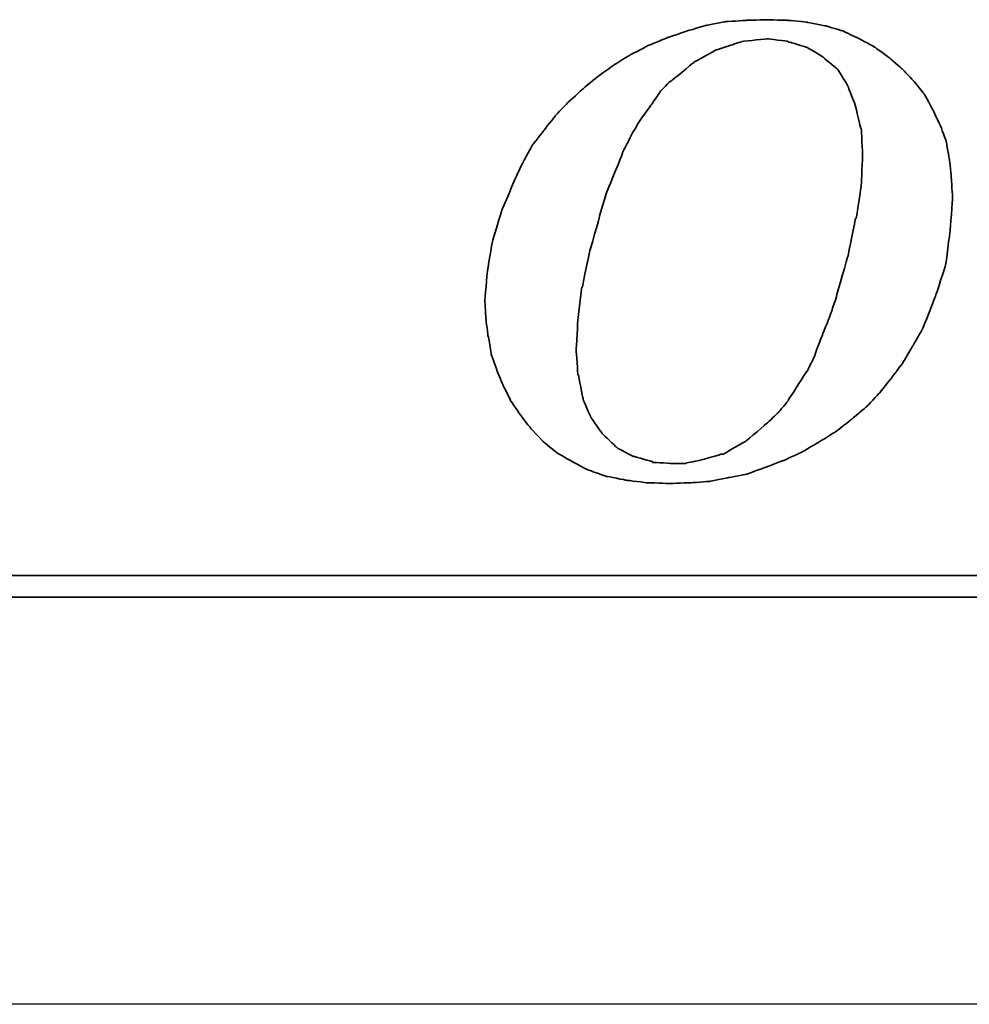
# Model space of a CAD drawing. Header units: millimetres. Extents: x -227 to 3135, y -1502 to 860.
# Tile 182 of 256: x 24.34 to 33.14, y -706.58 to -697.46. Entities that reach past the tile are written whole.
import ezdxf

# ---------------------------------------------------------------- set-up
doc = ezdxf.new("R2010")
doc.units = ezdxf.units.MM
doc.layers.add('2', color=7, linetype='CONTINUOUS', true_color=0xffffff)
doc.layers.add('DIM', color=4, linetype='CONTINUOUS')
doc.layers.add('layer 1', color=7, linetype='CONTINUOUS')

# ---------------------------------------------------------------- blocks, each defined once
blk = doc.blocks.new('TBI MOTION logo(完整正式版)')
at = {"layer": 'layer 1', "color": 22, "lineweight": 35}
for points, knots in [([(-11.34375, -6.98375), (-11.34375, -6.98375), (-10.91375, -7.43875), (-10.91375, -7.43875), (-10.91375, -7.43875), (-10.91375, -7.43875), (-10.38625, -7.87125), (-10.38625, -7.87125), (-10.38625, -7.87125), (-10.38625, -7.87125), (-9.81125, -8.20375), (-9.81125, -8.20375), (-9.81125, -8.20375), (-9.81125, -8.20375), (-9.21125, -8.51875), (-9.21125, -8.51875), (-9.21125, -8.51875), (-9.21125, -8.51875), (-8.51625, -8.75875), (-8.51625, -8.75875), (-8.51625, -8.75875), (-8.51625, -8.75875), (-7.77125, -8.90375), (-7.77125, -8.90375), (-7.77125, -8.90375), (-7.77125, -8.90375), (-6.97875, -8.99875), (-6.97875, -8.99875), (-6.97875, -8.99875), (-6.97875, -8.99875), (-6.14125, -9.02375), (-6.14125, -9.02375), (-6.14125, -9.02375), (-6.14125, -9.02375), (-5.37125, -8.99875), (-5.37125, -8.99875), (-5.37125, -8.99875), (-5.37125, -8.99875), (-4.65375, -8.94875), (-4.65375, -8.94875), (-4.65375, -8.94875), (-4.65375, -8.94875), (-3.93375, -8.80625), (-3.93375, -8.80625), (-3.93375, -8.80625), (-3.93375, -8.80625), (-3.21375, -8.66375), (-3.21375, -8.66375), (-3.21375, -8.66375), (-3.21375, -8.66375), (-2.49375, -8.39875), (-2.49375, -8.39875), (-2.49375, -8.39875), (-2.49375, -8.39875), (-1.79875, -8.13375), (-1.79875, -8.13375), (-1.79875, -8.13375), (-1.79875, -8.13375), (-1.17375, -7.84375), (-1.17375, -7.84375), (-1.17375, -7.84375), (-1.17375, -7.84375), (-0.52375, -7.46375), (-0.52375, -7.46375), (-0.52375, -7.46375), (-0.52375, -7.46375), (0.10124, -7.07875), (0.10124, -7.07875), (0.10124, -7.07875), (0.10124, -7.07875), (0.67625, -6.62375), (0.67625, -6.62375), (0.67625, -6.62375), (0.67625, -6.62375), (1.24874, -6.14375), (1.24874, -6.14375), (1.24874, -6.14375), (1.24874, -6.14375), (1.72874, -5.64125), (1.72874, -5.64125), (1.72874, -5.64125), (1.72874, -5.64125), (2.18624, -5.06375), (2.18624, -5.06375), (2.18624, -5.06375), (2.18624, -5.06375), (2.61625, -4.48874), (2.61625, -4.48874), (2.61625, -4.48874), (2.61625, -4.48874), (3.00125, -3.83874), (3.00125, -3.83874), (3.00125, -3.83874), (3.00125, -3.83874), (3.36124, -3.21374), (3.36124, -3.21374), (3.36124, -3.21374), (3.36124, -3.21374), (3.84374, -1.99125), (3.84374, -1.99125), (3.84374, -1.99125), (3.84374, -1.99125), (4.22625, -0.81875), (4.22625, -0.81875), (4.22625, -0.81875), (4.22625, -0.81875), (4.39125, 0.45624), (4.39125, 0.45624), (4.39125, 0.45624), (4.39125, 0.45624), (4.48874, 1.70124), (4.48874, 1.70124), (4.48874, 1.70124), (4.48874, 1.70124), (4.43874, 2.44625), (4.43874, 2.44625), (4.43874, 2.44625), (4.43874, 2.44625), (4.36874, 3.14125), (4.36874, 3.14125), (4.36874, 3.14125), (4.36874, 3.14125), (4.25125, 3.81125), (4.25125, 3.81125), (4.25125, 3.81125), (4.25125, 3.81125), (4.03124, 4.41125), (4.03124, 4.41125), (4.03124, 4.41125), (4.03124, 4.41125), (3.74374, 5.01125), (3.74374, 5.01125), (3.74374, 5.01125), (3.74374, 5.01125), (3.43124, 5.58875), (3.43124, 5.58875), (3.43124, 5.58875), (3.43124, 5.58875), (3.02625, 6.09125), (3.02625, 6.09125), (3.02625, 6.09125), (3.02625, 6.09125), (2.59374, 6.54875), (2.59374, 6.54875), (2.59374, 6.54875), (2.59374, 6.54875), (2.09124, 6.98125), (2.09124, 6.98125), (2.09124, 6.98125), (2.09124, 6.98125), (1.56124, 7.36625), (1.56124, 7.36625), (1.56124, 7.36625), (1.56124, 7.36625), (0.98624, 7.67625), (0.98624, 7.67625), (0.98624, 7.67625), (0.98624, 7.67625), (0.38624, 7.96375), (0.38624, 7.96375), (0.38624, 7.96375), (0.38624, 7.96375), (-0.25875, 8.15625), (-0.25875, 8.15625), (-0.25875, 8.15625), (-0.25875, 8.15625), (-0.98125, 8.30125), (-0.98125, 8.30125), (-0.98125, 8.30125), (-0.98125, 8.30125), (-1.70124, 8.37125), (-1.70124, 8.37125), (-1.70124, 8.37125), (-1.70124, 8.37125), (-2.49375, 8.39624), (-2.49375, 8.39624), (-2.49375, 8.39624), (-2.49375, 8.39624), (-3.28625, 8.37125), (-3.28625, 8.37125), (-3.28625, 8.37125), (-3.28625, 8.37125), (-4.05125, 8.32125), (-4.05125, 8.32125), (-4.05125, 8.32125), (-4.05125, 8.32125), (-4.77375, 8.18125), (-4.77375, 8.18125), (-4.77375, 8.18125), (-4.77375, 8.18125), (-5.51625, 7.96375), (-5.51625, 7.96375), (-5.51625, 7.96375), (-5.51625, 7.96375), (-6.21125, 7.72625), (-6.21125, 7.72625), (-6.21125, 7.72625), (-6.21125, 7.72625), (-6.92875, 7.43625), (-6.92875, 7.43625), (-6.92875, 7.43625), (-6.92875, 7.43625), (-7.57875, 7.10125), (-7.57875, 7.10125), (-7.57875, 7.10125), (-7.57875, 7.10125), (-8.24875, 6.69125), (-8.24875, 6.69125), (-8.24875, 6.69125), (-8.24875, 6.69125), (-8.84875, 6.26125), (-8.84875, 6.26125), (-8.84875, 6.26125), (-8.84875, 6.26125), (-9.42625, 5.78125), (-9.42625, 5.78125), (-9.42625, 5.78125), (-9.42625, 5.78125), (-9.95375, 5.30125), (-9.95375, 5.30125), (-9.95375, 5.30125), (-9.95375, 5.30125), (-10.43375, 4.79624), (-10.43375, 4.79624), (-10.43375, 4.79624), (-10.43375, 4.79624), (-10.88875, 4.22125), (-10.88875, 4.22125), (-10.88875, 4.22125), (-10.88875, 4.22125), (-11.29875, 3.69375), (-11.29875, 3.69375), (-11.29875, 3.69375), (-11.29875, 3.69375), (-11.63375, 3.09125), (-11.63375, 3.09125), (-11.63375, 3.09125), (-11.63375, 3.09125), (-11.91875, 2.49625), (-11.91875, 2.49625), (-11.91875, 2.49625), (-11.91875, 2.49625), (-12.44875, 1.24625), (-12.44875, 1.24625), (-12.44875, 1.24625), (-12.44875, 1.24625), (-12.80875, 0.06874), (-12.80875, 0.06874), (-12.80875, 0.06874), (-12.80875, 0.06874), (-12.99875, -1.07875), (-12.99875, -1.07875), (-12.99875, -1.07875), (-12.99875, -1.07875), (-13.09375, -2.18375), (-13.09375, -2.18375), (-13.09375, -2.18375), (-13.09375, -2.18375), (-13.04875, -2.85375), (-13.04875, -2.85375), (-13.04875, -2.85375), (-13.04875, -2.85375), (-12.97375, -3.50375), (-12.97375, -3.50375), (-12.97375, -3.50375), (-12.97375, -3.50375), (-12.95375, -3.50375), (-12.95375, -3.50375), (-12.95375, -3.50375), (-12.95375, -3.50375), (-12.85375, -4.17375), (-12.85375, -4.17375), (-12.85375, -4.17375), (-12.85375, -4.17375), (-12.63875, -4.77624), (-12.63875, -4.77624), (-12.63875, -4.77624), (-12.63875, -4.77624), (-12.39875, -5.35125), (-12.39875, -5.35125), (-12.39875, -5.35125), (-12.39875, -5.35125), (-12.11375, -5.92875), (-12.11375, -5.92875), (-12.11375, -5.92875), (-12.11375, -5.92875), (-11.75375, -6.45375), (-11.75375, -6.45375), (-11.75375, -6.45375), (-11.75375, -6.45375), (-11.34375, -6.98375), (-11.34375, -6.98375)], [0, 0, 0, 0, 0.01369863, 0.01369863, 0.01369863, 0.01369864, 0.02739726, 0.02739726, 0.02739726, 0.02739727, 0.04109589, 0.04109589, 0.04109589, 0.0410959, 0.05479452, 0.05479452, 0.05479452, 0.05479453, 0.06849315, 0.06849315, 0.06849315, 0.06849316, 0.08219178, 0.08219178, 0.08219178, 0.08219179, 0.09589041, 0.09589041, 0.09589041, 0.09589042, 0.10958904, 0.10958904, 0.10958904, 0.10958905, 0.12328767, 0.12328767, 0.12328767, 0.12328768, 0.1369863, 0.1369863, 0.1369863, 0.13698631, 0.15068493, 0.15068493, 0.15068493, 0.15068494, 0.16438356, 0.16438356, 0.16438356, 0.16438357, 0.17808219, 0.17808219, 0.17808219, 0.1780822, 0.19178082, 0.19178082, 0.19178082, 0.19178083, 0.20547945, 0.20547945, 0.20547945, 0.20547946, 0.21917808, 0.21917808, 0.21917808, 0.21917809, 0.23287671, 0.23287671, 0.23287671, 0.23287672, 0.24657534, 0.24657534, 0.24657534, 0.24657535, 0.26027397, 0.26027397, 0.26027397, 0.26027398, 0.2739726, 0.2739726, 0.2739726, 0.27397261, 0.28767123, 0.28767123, 0.28767123, 0.28767124, 0.30136986, 0.30136986, 0.30136986, 0.30136987, 0.31506849, 0.31506849, 0.31506849, 0.3150685, 0.32876712, 0.32876712, 0.32876712, 0.32876713, 0.34246575, 0.34246575, 0.34246575, 0.34246576, 0.35616438, 0.35616438, 0.35616438, 0.35616439, 0.36986301, 0.36986301, 0.36986301, 0.36986302, 0.38356164, 0.38356164, 0.38356164, 0.38356165, 0.39726027, 0.39726027, 0.39726027, 0.39726028, 0.4109589, 0.4109589, 0.4109589, 0.41095891, 0.42465753, 0.42465753, 0.42465753, 0.42465754, 0.43835616, 0.43835616, 0.43835616, 0.43835617, 0.45205479, 0.45205479, 0.45205479, 0.4520548, 0.46575342, 0.46575342, 0.46575342, 0.46575343, 0.47945205, 0.47945205, 0.47945205, 0.47945206, 0.49315068, 0.49315068, 0.49315068, 0.49315069, 0.50684932, 0.50684932, 0.50684932, 0.50684933, 0.52054795, 0.52054795, 0.52054795, 0.52054796, 0.53424658, 0.53424658, 0.53424658, 0.53424659, 0.54794521, 0.54794521, 0.54794521, 0.54794522, 0.56164384, 0.56164384, 0.56164384, 0.56164385, 0.57534247, 0.57534247, 0.57534247, 0.57534248, 0.5890411, 0.5890411, 0.5890411, 0.58904111, 0.60273973, 0.60273973, 0.60273973, 0.60273974, 0.61643836, 0.61643836, 0.61643836, 0.61643837, 0.63013699, 0.63013699, 0.63013699, 0.630137, 0.64383562, 0.64383562, 0.64383562, 0.64383563, 0.65753425, 0.65753425, 0.65753425, 0.65753426, 0.67123288, 0.67123288, 0.67123288, 0.67123289, 0.68493151, 0.68493151, 0.68493151, 0.68493152, 0.69863014, 0.69863014, 0.69863014, 0.69863015, 0.71232877, 0.71232877, 0.71232877, 0.71232878, 0.7260274, 0.7260274, 0.7260274, 0.72602741, 0.73972603, 0.73972603, 0.73972603, 0.73972604, 0.75342466, 0.75342466, 0.75342466, 0.75342467, 0.76712329, 0.76712329, 0.76712329, 0.7671233, 0.78082192, 0.78082192, 0.78082192, 0.78082193, 0.79452055, 0.79452055, 0.79452055, 0.79452056, 0.80821918, 0.80821918, 0.80821918, 0.80821919, 0.82191781, 0.82191781, 0.82191781, 0.82191782, 0.83561644, 0.83561644, 0.83561644, 0.83561645, 0.84931507, 0.84931507, 0.84931507, 0.84931508, 0.8630137, 0.8630137, 0.8630137, 0.86301371, 0.87671233, 0.87671233, 0.87671233, 0.87671234, 0.89041096, 0.89041096, 0.89041096, 0.89041097, 0.90410959, 0.90410959, 0.90410959, 0.9041096, 0.91780822, 0.91780822, 0.91780822, 0.91780823, 0.93150685, 0.93150685, 0.93150685, 0.93150686, 0.94520548, 0.94520548, 0.94520548, 0.94520549, 0.95890411, 0.95890411, 0.95890411, 0.95890412, 0.97260274, 0.97260274, 0.97260274, 0.97260275, 0.98630137, 0.98630137, 0.98630137, 0.98630138, 1, 1, 1, 1]), ([(-8.77875, 1.03124), (-8.77875, 1.03124), (-8.51625, 1.89625), (-8.51625, 1.89625), (-8.51625, 1.89625), (-8.51625, 1.89625), (-8.20375, 2.66375), (-8.20375, 2.66375), (-8.20375, 2.66375), (-8.20375, 2.66375), (-7.91625, 3.38125), (-7.91625, 3.38125), (-7.91625, 3.38125), (-7.91625, 3.38125), (-7.91625, 3.40624), (-7.91625, 3.40624), (-7.91625, 3.40624), (-7.91625, 3.40624), (-7.57875, 4.07624), (-7.57875, 4.07624), (-7.57875, 4.07624), (-7.57875, 4.07624), (-7.24375, 4.65125), (-7.24375, 4.65125), (-7.24375, 4.65125), (-7.24375, 4.65125), (-7.21875, 4.65125), (-7.21875, 4.65125), (-7.21875, 4.65125), (-7.21875, 4.65125), (-7.21875, 4.67624), (-7.21875, 4.67624), (-7.21875, 4.67624), (-7.21875, 4.67624), (-6.83625, 5.20375), (-6.83625, 5.20375), (-6.83625, 5.20375), (-6.83625, 5.20375), (-6.49875, 5.68625), (-6.49875, 5.68625), (-6.49875, 5.68625), (-6.49875, 5.68625), (-6.49875, 5.70625), (-6.49875, 5.70625), (-6.49875, 5.70625), (-6.49875, 5.70625), (-6.11625, 6.09125), (-6.11625, 6.09125), (-6.11625, 6.09125), (-6.11625, 6.09125), (-6.09125, 6.09125), (-6.09125, 6.09125), (-6.09125, 6.09125), (-6.09125, 6.09125), (-5.27375, 6.76625), (-5.27375, 6.76625), (-5.27375, 6.76625), (-5.27375, 6.76625), (-5.24875, 6.76625), (-5.24875, 6.76625), (-5.24875, 6.76625), (-5.24875, 6.76625), (-5.24875, 6.78625), (-5.24875, 6.78625), (-5.24875, 6.78625), (-5.24875, 6.78625), (-4.38875, 7.26624), (-4.38875, 7.26624), (-4.38875, 7.26624), (-4.38875, 7.26624), (-4.36125, 7.26624), (-4.36125, 7.26624), (-4.36125, 7.26624), (-4.36125, 7.26624), (-3.93375, 7.41125), (-3.93375, 7.41125), (-3.93375, 7.41125), (-3.93375, 7.41125), (-3.47375, 7.55625), (-3.47375, 7.55625), (-3.47375, 7.55625), (-3.47375, 7.55625), (-3.45375, 7.55625), (-3.45375, 7.55625), (-3.45375, 7.55625), (-3.45375, 7.55625), (-3.42875, 7.58124), (-3.42875, 7.58124), (-3.42875, 7.58124), (-3.42875, 7.58124), (-2.97375, 7.62625), (-2.97375, 7.62625), (-2.97375, 7.62625), (-2.97375, 7.62625), (-2.49375, 7.67625), (-2.49375, 7.67625), (-2.49375, 7.67625), (-2.49375, 7.67625), (-2.46875, 7.67625), (-2.46875, 7.67625), (-2.46875, 7.67625), (-2.46875, 7.67625), (-1.70124, 7.58124), (-1.70124, 7.58124), (-1.70124, 7.58124), (-1.70124, 7.58124), (-1.67875, 7.55625), (-1.67875, 7.55625), (-1.67875, 7.55625), (-1.67875, 7.55625), (-1.65375, 7.55625), (-1.65375, 7.55625), (-1.65375, 7.55625), (-1.65375, 7.55625), (-1.03125, 7.36625), (-1.03125, 7.36625), (-1.03125, 7.36625), (-1.03125, 7.36625), (-1.00625, 7.36625), (-1.00625, 7.36625), (-1.00625, 7.36625), (-1.00625, 7.36625), (-0.43124, 7.02624), (-0.43124, 7.02624), (-0.43124, 7.02624), (-0.43124, 7.02624), (-0.40625, 7.00624), (-0.40625, 7.00624), (-0.40625, 7.00624), (-0.40625, 7.00624), (0.12124, 6.57124), (0.12124, 6.57124), (0.12124, 6.57124), (0.12124, 6.57124), (0.14624, 6.54875), (0.14624, 6.54875), (0.14624, 6.54875), (0.14624, 6.54875), (0.17124, 6.52375), (0.17124, 6.52375), (0.17124, 6.52375), (0.17124, 6.52375), (0.55625, 5.89875), (0.55625, 5.89875), (0.55625, 5.89875), (0.55625, 5.89875), (0.55625, 5.87625), (0.55625, 5.87625), (0.55625, 5.87625), (0.55625, 5.87625), (0.84124, 5.15625), (0.84124, 5.15625), (0.84124, 5.15625), (0.84124, 5.15625), (0.84124, 5.13125), (0.84124, 5.13125), (0.84124, 5.13125), (0.84124, 5.13125), (1.03624, 4.31875), (1.03624, 4.31875), (1.03624, 4.31875), (1.03624, 4.31875), (1.05624, 4.31875), (1.05624, 4.31875), (1.05624, 4.31875), (1.05624, 4.31875), (1.05624, 4.29125), (1.05624, 4.29125), (1.05624, 4.29125), (1.05624, 4.29125), (1.10625, 3.33125), (1.10625, 3.33125), (1.10625, 3.33125), (1.10625, 3.33125), (1.10625, 3.30875), (1.10625, 3.30875), (1.10625, 3.30875), (1.10625, 3.30875), (1.05624, 2.20624), (1.05624, 2.20624), (1.05624, 2.20624), (1.05624, 2.20624), (1.05624, 2.18124), (1.05624, 2.18124), (1.05624, 2.18124), (1.05624, 2.18124), (0.86624, 0.93624), (0.86624, 0.93624), (0.86624, 0.93624), (0.86624, 0.93624), (0.84124, 0.93624), (0.84124, 0.93624), (0.84124, 0.93624), (0.84124, 0.93624), (0.55625, -0.45874), (0.55625, -0.45874), (0.55625, -0.45874), (0.55625, -0.45874), (0.12124, -1.99125), (0.12124, -1.99125), (0.12124, -1.99125), (0.12124, -1.99125), (0.12124, -2.01874), (0.12124, -2.01874), (0.12124, -2.01874), (0.12124, -2.01874), (-0.13874, -2.78375), (-0.13874, -2.78375), (-0.13874, -2.78375), (-0.13874, -2.78375), (-0.43124, -3.50375), (-0.43124, -3.50375), (-0.43124, -3.50375), (-0.43124, -3.50375), (-0.69375, -4.19875), (-0.69375, -4.19875), (-0.69375, -4.19875), (-0.69375, -4.19875), (-0.69375, -4.22375), (-0.69375, -4.22375), (-0.69375, -4.22375), (-0.69375, -4.22375), (-0.98125, -4.82374), (-0.98125, -4.82374), (-0.98125, -4.82374), (-0.98125, -4.82374), (-1.00625, -4.82374), (-1.00625, -4.82374), (-1.00625, -4.82374), (-1.00625, -4.82374), (-1.33875, -5.35125), (-1.33875, -5.35125), (-1.33875, -5.35125), (-1.33875, -5.35125), (-1.67875, -5.87875), (-1.67875, -5.87875), (-1.67875, -5.87875), (-1.67875, -5.87875), (-1.67875, -5.90375), (-1.67875, -5.90375), (-1.67875, -5.90375), (-1.67875, -5.90375), (-2.05875, -6.35875), (-2.05875, -6.35875), (-2.05875, -6.35875), (-2.05875, -6.35875), (-2.08375, -6.38375), (-2.08375, -6.38375), (-2.08375, -6.38375), (-2.08375, -6.38375), (-2.46875, -6.74375), (-2.46875, -6.74375), (-2.46875, -6.74375), (-2.46875, -6.74375), (-3.25875, -7.41625), (-3.25875, -7.41625), (-3.25875, -7.41625), (-3.25875, -7.41625), (-3.28625, -7.43875), (-3.28625, -7.43875), (-3.28625, -7.43875), (-3.28625, -7.43875), (-4.12375, -7.91875), (-4.12375, -7.91875), (-4.12375, -7.91875), (-4.12375, -7.91875), (-4.14875, -7.91875), (-4.14875, -7.91875), (-4.14875, -7.91875), (-4.14875, -7.91875), (-4.17125, -7.91875), (-4.17125, -7.91875), (-4.17125, -7.91875), (-4.17125, -7.91875), (-5.03375, -8.15875), (-5.03375, -8.15875), (-5.03375, -8.15875), (-5.03375, -8.15875), (-5.51625, -8.25625), (-5.51625, -8.25625), (-5.51625, -8.25625), (-5.51625, -8.25625), (-5.54125, -8.27875), (-5.54125, -8.27875), (-5.54125, -8.27875), (-5.54125, -8.27875), (-5.56375, -8.27875), (-5.56375, -8.27875), (-5.56375, -8.27875), (-5.56375, -8.27875), (-5.99625, -8.27875), (-5.99625, -8.27875), (-5.99625, -8.27875), (-5.99625, -8.27875), (-6.76375, -8.23125), (-6.76375, -8.23125), (-6.76375, -8.23125), (-6.76375, -8.23125), (-6.78875, -8.23125), (-6.78875, -8.23125), (-6.78875, -8.23125), (-6.78875, -8.23125), (-6.78875, -8.20375), (-6.78875, -8.20375), (-6.78875, -8.20375), (-6.78875, -8.20375), (-7.45875, -8.01375), (-7.45875, -8.01375), (-7.45875, -8.01375), (-7.45875, -8.01375), (-7.48375, -8.01375), (-7.48375, -8.01375), (-7.48375, -8.01375), (-7.48375, -8.01375), (-7.50875, -8.01375), (-7.50875, -8.01375), (-7.50875, -8.01375), (-7.50875, -8.01375), (-8.13125, -7.67875), (-8.13125, -7.67875), (-8.13125, -7.67875), (-8.13125, -7.67875), (-8.15625, -7.65375), (-8.15625, -7.65375), (-8.15625, -7.65375), (-8.15625, -7.65375), (-8.65875, -7.17375), (-8.65875, -7.17375), (-8.65875, -7.17375), (-8.65875, -7.17375), (-8.68375, -7.14875), (-8.68375, -7.14875), (-8.68375, -7.14875), (-8.68375, -7.14875), (-9.08875, -6.57375), (-9.08875, -6.57375), (-9.08875, -6.57375), (-9.08875, -6.57375), (-9.11375, -6.54875), (-9.11375, -6.54875), (-9.11375, -6.54875), (-9.11375, -6.54875), (-9.11375, -6.52875), (-9.11375, -6.52875), (-9.11375, -6.52875), (-9.11375, -6.52875), (-9.40375, -5.85375), (-9.40375, -5.85375), (-9.40375, -5.85375), (-9.40375, -5.85375), (-9.40375, -5.82875), (-9.40375, -5.82875), (-9.40375, -5.82875), (-9.40375, -5.82875), (-9.56875, -4.96875), (-9.56875, -4.96875), (-9.56875, -4.96875), (-9.56875, -4.96875), (-9.59375, -4.94375), (-9.59375, -4.94375), (-9.59375, -4.94375), (-9.59375, -4.94375), (-9.66375, -4.03375), (-9.66375, -4.03375), (-9.66375, -4.03375), (-9.66375, -4.03375), (-9.66375, -4.00875), (-9.66375, -4.00875), (-9.66375, -4.00875), (-9.66375, -4.00875), (-9.59375, -2.85375), (-9.59375, -2.85375), (-9.59375, -2.85375), (-9.59375, -2.85375), (-9.45125, -1.65875), (-9.45125, -1.65875), (-9.45125, -1.65875), (-9.45125, -1.65875), (-9.42625, -1.63375), (-9.42625, -1.63375), (-9.42625, -1.63375), (-9.42625, -1.63375), (-9.16125, -0.33875), (-9.16125, -0.33875), (-9.16125, -0.33875), (-9.16125, -0.33875), (-8.77875, 1.00624), (-8.77875, 1.00624), (-8.77875, 1.00624), (-8.77875, 1.00624), (-8.77875, 1.03124), (-8.77875, 1.03124)], [0, 0, 0, 0, 0.01020408, 0.01020408, 0.01020408, 0.01020409, 0.02040816, 0.02040816, 0.02040816, 0.02040817, 0.03061224, 0.03061224, 0.03061224, 0.03061225, 0.04081633, 0.04081633, 0.04081633, 0.04081634, 0.05102041, 0.05102041, 0.05102041, 0.05102042, 0.06122449, 0.06122449, 0.06122449, 0.0612245, 0.07142857, 0.07142857, 0.07142857, 0.07142858, 0.08163265, 0.08163265, 0.08163265, 0.08163266, 0.09183673, 0.09183673, 0.09183673, 0.09183674, 0.10204082, 0.10204082, 0.10204082, 0.10204083, 0.1122449, 0.1122449, 0.1122449, 0.11224491, 0.12244898, 0.12244898, 0.12244898, 0.12244899, 0.13265306, 0.13265306, 0.13265306, 0.13265307, 0.14285714, 0.14285714, 0.14285714, 0.14285715, 0.15306122, 0.15306122, 0.15306122, 0.15306123, 0.16326531, 0.16326531, 0.16326531, 0.16326532, 0.17346939, 0.17346939, 0.17346939, 0.1734694, 0.18367347, 0.18367347, 0.18367347, 0.18367348, 0.19387755, 0.19387755, 0.19387755, 0.19387756, 0.20408163, 0.20408163, 0.20408163, 0.20408164, 0.21428571, 0.21428571, 0.21428571, 0.21428572, 0.2244898, 0.2244898, 0.2244898, 0.22448981, 0.23469388, 0.23469388, 0.23469388, 0.23469389, 0.24489796, 0.24489796, 0.24489796, 0.24489797, 0.25510204, 0.25510204, 0.25510204, 0.25510205, 0.26530612, 0.26530612, 0.26530612, 0.26530613, 0.2755102, 0.2755102, 0.2755102, 0.27551021, 0.28571429, 0.28571429, 0.28571429, 0.2857143, 0.29591837, 0.29591837, 0.29591837, 0.29591838, 0.30612245, 0.30612245, 0.30612245, 0.30612246, 0.31632653, 0.31632653, 0.31632653, 0.31632654, 0.32653061, 0.32653061, 0.32653061, 0.32653062, 0.33673469, 0.33673469, 0.33673469, 0.3367347, 0.34693878, 0.34693878, 0.34693878, 0.34693879, 0.35714286, 0.35714286, 0.35714286, 0.35714287, 0.36734694, 0.36734694, 0.36734694, 0.36734695, 0.37755102, 0.37755102, 0.37755102, 0.37755103, 0.3877551, 0.3877551, 0.3877551, 0.38775511, 0.39795918, 0.39795918, 0.39795918, 0.39795919, 0.40816327, 0.40816327, 0.40816327, 0.40816328, 0.41836735, 0.41836735, 0.41836735, 0.41836736, 0.42857143, 0.42857143, 0.42857143, 0.42857144, 0.43877551, 0.43877551, 0.43877551, 0.43877552, 0.44897959, 0.44897959, 0.44897959, 0.4489796, 0.45918367, 0.45918367, 0.45918367, 0.45918368, 0.46938776, 0.46938776, 0.46938776, 0.46938777, 0.47959184, 0.47959184, 0.47959184, 0.47959185, 0.48979592, 0.48979592, 0.48979592, 0.48979593, 0.5, 0.5, 0.5, 0.50000001, 0.51020408, 0.51020408, 0.51020408, 0.51020409, 0.52040816, 0.52040816, 0.52040816, 0.52040817, 0.53061224, 0.53061224, 0.53061224, 0.53061225, 0.54081633, 0.54081633, 0.54081633, 0.54081634, 0.55102041, 0.55102041, 0.55102041, 0.55102042, 0.56122449, 0.56122449, 0.56122449, 0.5612245, 0.57142857, 0.57142857, 0.57142857, 0.57142858, 0.58163265, 0.58163265, 0.58163265, 0.58163266, 0.59183673, 0.59183673, 0.59183673, 0.59183674, 0.60204082, 0.60204082, 0.60204082, 0.60204083, 0.6122449, 0.6122449, 0.6122449, 0.61224491, 0.62244898, 0.62244898, 0.62244898, 0.62244899, 0.63265306, 0.63265306, 0.63265306, 0.63265307, 0.64285714, 0.64285714, 0.64285714, 0.64285715, 0.65306122, 0.65306122, 0.65306122, 0.65306123, 0.66326531, 0.66326531, 0.66326531, 0.66326532, 0.67346939, 0.67346939, 0.67346939, 0.6734694, 0.68367347, 0.68367347, 0.68367347, 0.68367348, 0.69387755, 0.69387755, 0.69387755, 0.69387756, 0.70408163, 0.70408163, 0.70408163, 0.70408164, 0.71428571, 0.71428571, 0.71428571, 0.71428572, 0.7244898, 0.7244898, 0.7244898, 0.72448981, 0.73469388, 0.73469388, 0.73469388, 0.73469389, 0.74489796, 0.74489796, 0.74489796, 0.74489797, 0.75510204, 0.75510204, 0.75510204, 0.75510205, 0.76530612, 0.76530612, 0.76530612, 0.76530613, 0.7755102, 0.7755102, 0.7755102, 0.77551021, 0.78571429, 0.78571429, 0.78571429, 0.7857143, 0.79591837, 0.79591837, 0.79591837, 0.79591838, 0.80612245, 0.80612245, 0.80612245, 0.80612246, 0.81632653, 0.81632653, 0.81632653, 0.81632654, 0.82653061, 0.82653061, 0.82653061, 0.82653062, 0.83673469, 0.83673469, 0.83673469, 0.8367347, 0.84693878, 0.84693878, 0.84693878, 0.84693879, 0.85714286, 0.85714286, 0.85714286, 0.85714287, 0.86734694, 0.86734694, 0.86734694, 0.86734695, 0.87755102, 0.87755102, 0.87755102, 0.87755103, 0.8877551, 0.8877551, 0.8877551, 0.88775511, 0.89795918, 0.89795918, 0.89795918, 0.89795919, 0.90816327, 0.90816327, 0.90816327, 0.90816328, 0.91836735, 0.91836735, 0.91836735, 0.91836736, 0.92857143, 0.92857143, 0.92857143, 0.92857144, 0.93877551, 0.93877551, 0.93877551, 0.93877552, 0.94897959, 0.94897959, 0.94897959, 0.9489796, 0.95918367, 0.95918367, 0.95918367, 0.95918368, 0.96938776, 0.96938776, 0.96938776, 0.96938777, 0.97959184, 0.97959184, 0.97959184, 0.97959185, 0.98979592, 0.98979592, 0.98979592, 0.98979593, 1, 1, 1, 1]), ([(75.90875, -9.47875), (75.90875, -9.47875), (75.90875, -12.28625), (75.90875, -12.28625), (75.90875, -12.28625), (75.90875, -12.28625), (75.90875, -12.47875), (75.90875, -12.47875), (75.90875, -12.47875), (75.90875, -12.47875), (75.71625, -12.47875), (75.71625, -12.47875), (75.71625, -12.47875), (75.71625, -12.47875), (-88.32875, -12.47875), (-88.32875, -12.47875), (-88.32875, -12.47875), (-88.32875, -12.47875), (-88.32875, -13.29375), (-88.32875, -13.29375), (-88.32875, -13.29375), (-88.32875, -13.29375), (82.89125, -13.29375), (82.89125, -13.29375), (82.89125, -13.29375), (82.89125, -13.29375), (75.90875, -9.47875), (75.90875, -9.47875)], [0, 0, 0, 0, 0.14285714, 0.14285714, 0.14285714, 0.14285715, 0.28571429, 0.28571429, 0.28571429, 0.2857143, 0.42857143, 0.42857143, 0.42857143, 0.42857144, 0.57142857, 0.57142857, 0.57142857, 0.57142858, 0.71428571, 0.71428571, 0.71428571, 0.71428572, 0.85714286, 0.85714286, 0.85714286, 0.85714287, 1, 1, 1, 1])]:
    blk.add_open_spline(points, degree=3, knots=knots, dxfattribs=at)

msp = doc.modelspace()

# ---------------------------------------------------------------- linework, layer by layer
at = {"layer": '2', "linetype": 'Continuous'}
msp.add_line((37.2351, -706.5835), (-57.859, -706.5835), dxfattribs=at)

# ---------------------------------------------------------------- block references
at = {"layer": 'DIM', "color": 7, "xscale": 0.246592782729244, "yscale": 0.246592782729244, "zscale": 0.246592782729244}
msp.add_blockref('TBI MOTION logo(完整正式版)', (31.8792, -699.5337), dxfattribs=at)

doc.saveas('drawing.dxf')
